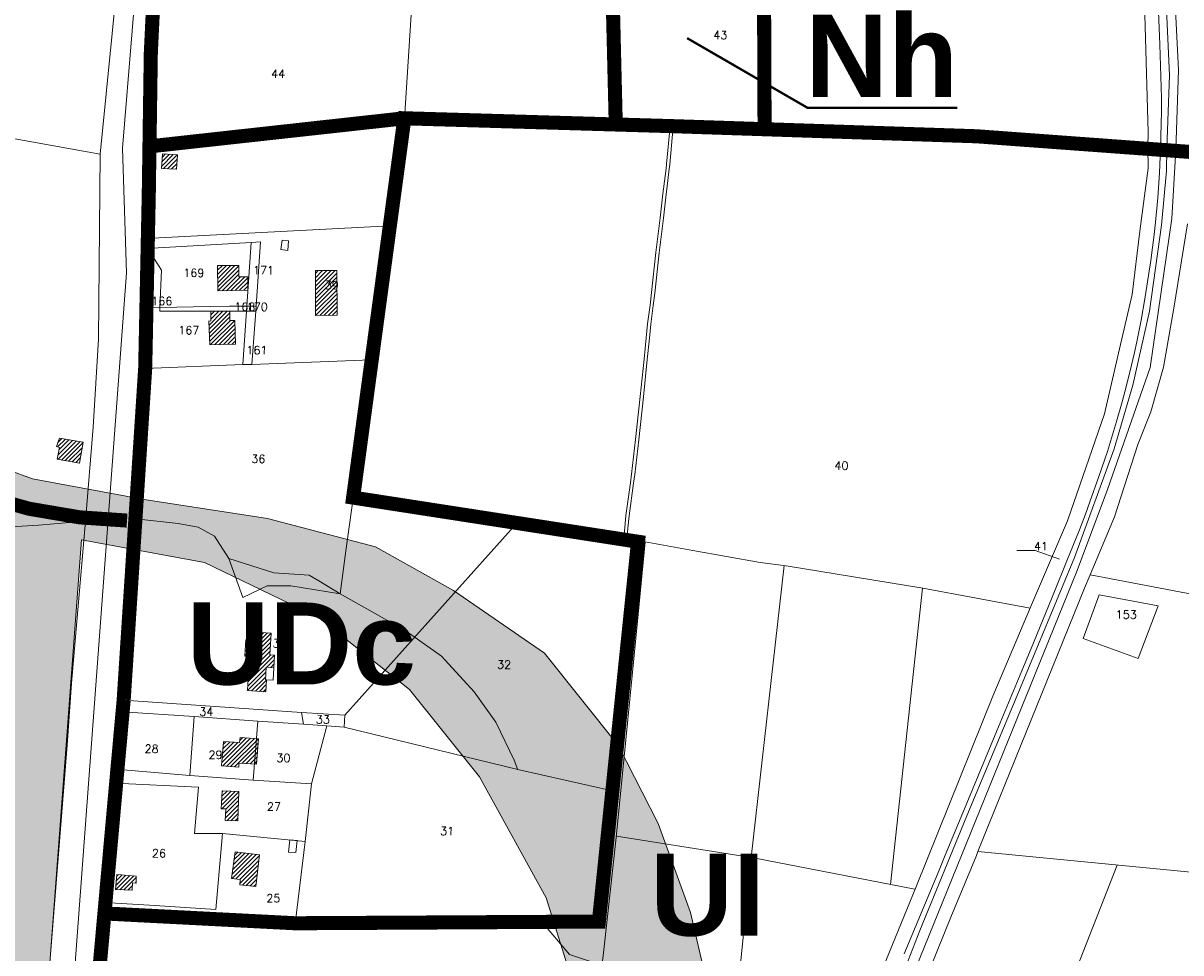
# Model space of a CAD drawing. Header units: metres. Extents: x 578835 to 593571, y 248557 to 255108.
# Tile 87 of 251: x 583292 to 583786, y 250856 to 251252. Entities that reach past the tile are written whole.
import ezdxf

# ---------------------------------------------------------------- set-up
doc = ezdxf.new("R2010")
doc.units = ezdxf.units.M
doc.linetypes.add('CACHEX2', pattern=[0.75, 0.5, -0.25])
doc.linetypes.add('SOLID_LINE', pattern=[0])
for name, color, linetype, lineweight in [('Cad-BATIMENT_BATI_LEGER13', 7, 'SOLID_LINE', 0), ('Cad-BATIMENT_BATI_PRIVE12', 7, 'SOLID_LINE', 0), ('Cad-BATIMENT_BATI_PRIVE12_HACH', 7, 'SOLID_LINE', 0), ('Cad-PARCELLAIRE_PARCELLE1', 250, 'SOLID_LINE', 0), ('Cad-PARCELLAIRE_PARCELLE1_', 250, 'SOLID_LINE', 0), ('Cad-RESEAU_ROUT_AXE_DE_VOIE26', 255, 'SOLID_LINE', 0), ('Cad-RESEAU_ROUT_LIMITE_DE_VOIE_P23', 8, 'SOLID_LINE', 0), ('Cad-SITE_PARTIC_FERROVIAIRE40', 251, 'SOLID_LINE', 0), ('Cad-TOPONYMIE_DETAIL_PARCELLAIR181', 7, 'SOLID_LINE', 0), ('Cad-TOPONYMIE_NUMERO_DE_PARCELL182', 250, 'SOLID_LINE', 0), ('PLU', 7, 'CACHEX2', 5), ('PPRI global - contour', 152, 'Continuous', 5), ('PPRI global - hachures', 152, 'Continuous', 5)]:
    doc.layers.add(name, color=color, linetype=linetype, lineweight=lineweight)
doc.layers.add('PLU nom', color=7, linetype='Continuous')
doc.styles.get("Standard").update_dxf_attribs({"font": 'arialbd_0.ttf', "height": 50})
doc.styles.add('TEXTSTYLE_45_11', font='txt.shx', dxfattribs={"oblique": 50})

msp = doc.modelspace()

# ---------------------------------------------------------------- hatches: boundary and pattern name
at = {"layer": 'Cad-BATIMENT_BATI_PRIVE12_HACH', "ltscale": 0.4}
h = msp.add_hatch(dxfattribs=at)
h.set_pattern_fill('ANSI31', color=256, scale=0.4, style=0)
h.paths.add_polyline_path([(583357.64, 251190.2), (583358.04, 251196.25), (583351.73, 251196.73), (583351.27, 251190.44)])
h = msp.add_hatch(dxfattribs=at)
h.set_pattern_fill('ANSI31', color=256, scale=0.4, style=0)
h.paths.add_polyline_path([(583388.08, 251138.56), (583388.1, 251144.24), (583384.31, 251144.15), (583384.24, 251149.05), (583375.16, 251149.08), (583375.33, 251138.17)])
h = msp.add_hatch(dxfattribs=at)
h.set_pattern_fill('ANSI31', color=256, scale=0.4, style=0)
h.paths.add_polyline_path([(583426.24, 251127.81), (583426.05, 251146.96), (583416.9, 251146.87), (583417.01, 251127.71)])
h = msp.add_hatch(dxfattribs=at)
h.set_pattern_fill('ANSI31', color=256, scale=0.4, style=0)
h.paths.add_polyline_path([(583382.83, 251115.5), (583382.56, 251125.62), (583380.43, 251125.55), (583380.42, 251129.57), (583372.26, 251129.56), (583372.36, 251125.44), (583371.46, 251125.36), (583371.89, 251115.26)])
h = msp.add_hatch(dxfattribs=at)
h.set_pattern_fill('ANSI31', color=256, scale=0.4, style=0)
h.paths.add_polyline_path([(583316.25, 251064.69), (583317.81, 251073.62), (583307.69, 251075.34), (583306.51, 251071.79), (583307.7, 251071.33), (583306.8, 251066.35)])
h = msp.add_hatch(dxfattribs=at)
h.set_pattern_fill('ANSI31', color=256, scale=0.4, style=0)
h.paths.add_polyline_path([(583398.06, 250992.14), (583388.79, 250992.71), (583388.67, 250989.25), (583387.18, 250989.23), (583386.76, 250982.4), (583389.33, 250982.16), (583388.72, 250972.75), (583388.22, 250972.82), (583387.91, 250967.67), (583395.79, 250967.09), (583396.09, 250972.25), (583395.61, 250972.21), (583395.98, 250977.59), (583399.13, 250977.41), (583399.51, 250982.79), (583397.43, 250982.95)])
h = msp.add_hatch(dxfattribs=at)
h.set_pattern_fill('ANSI31', color=256, scale=0.4, style=0)
h.paths.add_polyline_path([(583391.85, 250936.23), (583392.67, 250947.11), (583384.8, 250947.67), (583384.57, 250945.43), (583377.69, 250945.86), (583376.9, 250935.54), (583384.2, 250935.03), (583384.23, 250936.7)])
h = msp.add_hatch(dxfattribs=at)
h.set_pattern_fill('ANSI31', color=256, scale=0.4, style=0)
h.paths.add_polyline_path([(583383.89, 250912.04), (583384.25, 250924.55), (583377.13, 250924.85), (583376.71, 250917.13), (583378.68, 250917.18), (583378.43, 250912.26)])
h = msp.add_hatch(dxfattribs=at)
h.set_pattern_fill('ANSI31', color=256, scale=0.4, style=0)
h.paths.add_polyline_path([(583391.5, 250884.03), (583393.01, 250897.53), (583382.68, 250898.9), (583381.07, 250887.5), (583384.82, 250887.04), (583384.68, 250884.79)])
h = msp.add_hatch(dxfattribs=at)
h.set_pattern_fill('ANSI31', color=256, scale=0.4, style=0)
h.paths.add_polyline_path([(583338.71, 250882.41), (583338.86, 250885.66), (583340.43, 250885.45), (583340.51, 250888.47), (583332.22, 250889.12), (583331.59, 250882.71)])
at = {"layer": 'PPRI global - hachures', "ltscale": 0.4}
h = msp.add_hatch(dxfattribs=at)
h.set_pattern_fill('ANSI36', color=256, scale=2, style=0)
h.paths.add_polyline_path([(584066.5, 250379.34), (584062.37, 250383.47), (584043.41, 250459.25), (584013.35, 250450.76), (584002.24, 250450.11), (583982.63, 250452.72), (583973.49, 250455.99), (583889.77, 250518.96), (583895.65, 250528.1), (583977.99, 250662.67), (584030.07, 250749.63), (583918.43, 250756.91), (583664.41, 250783.59), (583631.24, 250786.83), (583615.06, 250787.64), (583601.17, 250794.44), (583587.42, 250827.6), (583576.9, 250872.88), (583563.15, 250910.89), (583546.16, 250944.04), (583514.61, 250983.67), (583475.78, 251010.35), (583442.61, 251028.95), (583396.5, 251041.08), (583343.91, 251049.17), (583296.18, 251058.06), (583275.96, 251065.34), (583264.63, 251086.36), (583250.88, 251100.92), (583230.66, 251114.67), (583189.4, 251126.8), (583119.68, 251147.06), (583061.43, 251160.81), (583024.22, 251164.04), (582980.53, 251148.68), (582993.48, 251125.23), (583025.83, 251140.59), (583054.15, 251143.02), (583098.64, 251130.08), (583144.75, 251115.52), (583186.01, 251101.78), (583219.99, 251088.03), (583236.17, 251071.86), (583255.58, 251033.04), (583254.78, 251000.7), (583238.6, 250995.04), (583207.85, 250995.04), (583194.1, 251002.31), (583172.26, 251010.4), (583159.32, 250999.89), (583144.75, 250992.61), (583123.72, 250996.65), (583093.79, 251001.51), (583044.44, 251004.74), (583042.82, 250977.25), (583071.95, 250975.63), (583123.72, 250970.78), (583189.25, 250968.35), (583234.55, 250957.84), (583253.97, 250940.05), (583273.38, 250908.51), (583282.28, 250851.91), (583278.25, 250803.12), (583273.39, 250777.24), (583225.66, 250792.61), (583164.18, 250807.16), (583128.59, 250807.97), (583123.73, 250787.76), (583296.04, 250750.56), (583317.08, 251031.97), (583369.66, 251022.26), (583418.2, 250998.81), (583457.03, 250968.08), (583486.96, 250930.89), (583515.28, 250879.13), (583529.84, 250833.04), (583533.88, 250790.18), (583534.69, 250771.58), (583553.3, 250763.5), (583563.01, 250755.41), (583580, 250744.9), (583594.56, 250731.15), (583590.51, 250708.51), (583580.81, 250697.19), (583567.05, 250697.19), (583552.49, 250698.8), (583535.5, 250697.19), (583522.56, 250693.95), (583503.14, 250708.51), (583479.68, 250718.21), (583448.13, 250723.87), (583373.71, 250731.15), (583318.7, 250734.39), (583315.46, 250703.66), (583444.9, 250694.76), (583478.87, 250680.21), (583494.24, 250668.89), (583512.04, 250632.5), (583510.42, 250582.36), (583496.67, 250561.34), (583468.36, 250541.12), (583419.01, 250518.48), (583354.29, 250508.77), (583304.13, 250508.77), (583282.29, 250518.48), (583279.06, 250526.56), (583283.91, 250598.53), (583239.42, 250602.58), (583222.43, 250600.96), (583186.02, 250597.72), (583162.56, 250599.34), (583148, 250606.62), (583122.92, 250612.28), (583089.76, 250614.71), (583078.43, 250626.03), (583052.54, 250635.73), (583029.89, 250635.73), (583004.81, 250631.69), (582985.4, 250622.79), (582965.98, 250613.09), (582970.84, 250593.68), (583001.58, 250611.47), (583029.08, 250621.98), (583059.01, 250621.98), (583080.86, 250606.62), (583092.99, 250591.26), (583118.07, 250585.59), (583148.81, 250571.85), (583177.12, 250554.06), (583200.59, 250528.99), (583205.44, 250507.16), (583205.44, 250486.13), (583186.83, 250479.66), (583124.54, 250464.3), (583104.02, 250461.44), (583074.89, 250436.37), (583062.76, 250421.01), (583040.92, 250417.77), (583013.41, 250429.9), (582993.19, 250437.99), (582977.01, 250433.14), (582972.96, 250422.62), (582979.43, 250412.11), (583003.7, 250411.3), (583028.78, 250404.83), (583040.92, 250397.56), (583014.22, 250380.57), (582989.14, 250366.83), (582968.11, 250354.7), (582985.91, 250337.72), (583050.62, 250379.77), (583073.28, 250387.85), (583089.45, 250391.9), (583109.68, 250404.03), (583129.9, 250417.77), (583157.41, 250425.05), (583265.81, 250428.28), (583273.09, 250428.28), (583273.9, 250446.07), (583295.97, 250457.39), (583334.8, 250467.1), (583366.35, 250470.33), (583405.99, 250467.9), (583424.6, 250456.58), (583444.01, 250438.79), (583471.52, 250417.77), (583514.39, 250491.35), (583542.71, 250566.56), (583607.54, 250728.61), (583618.87, 250755.3), (583637.47, 250748.02), (583563.05, 250565.27), (583533.11, 250493.3), (583488.62, 250414.05), (583469.92, 250375), (583458.6, 250360.44), (583447.3, 250277.69), (583433.55, 250118.39), (583433.55, 250075.53), (583435.17, 250061.79), (583444.07, 250055.32), (583538.72, 249966.37), (583593.05, 249930.65), (583636.74, 249921.76), (583657.12, 249921.76), (583640.51, 249900.52), (583605.37, 249856.24), (583563.9, 249771.01), (583539.46, 249724.43), (583484.46, 249610.66), (583466.89, 249549.58), (583445.44, 249517.44), (583408.01, 249447.95), (583372.11, 249391.45), (583402.75, 249358.91), (583418.65, 249347.07), (583436.19, 249369.28), (583463.87, 249406.75), (583478.59, 249436.8), (583476.61, 249477.12), (583481.36, 249487.31), (583491.71, 249499.16), (583485.47, 249528.1), (583479.2, 249549.72), (583486.09, 249593.97), (583536.27, 249697.24), (583571.65, 249771.24), (583609.81, 249820.41), (583635.17, 249860.02), (583657.05, 249884.96), (583692.43, 249959.02), (583716.61, 250005.58), (583724.42, 250017.76), (583733.57, 250029.46), (583758.23, 250060.88), (583783.36, 250088.01), (583819.02, 250122.79), (583886.38, 250174.14), (583941.78, 250217.37), (583983.26, 250248.04), (584014.32, 250265.65), (584046.48, 250272.12), (584071.07, 250273.21)])

# ---------------------------------------------------------------- linework, layer by layer
at = {"layer": 'Cad-BATIMENT_BATI_LEGER13'}
for points in [[(583405.13, 251155.48), (583405.45, 251159.63), (583402.71, 251159.85), (583402.21, 251155.9), (583405.13, 251155.48), (583405.13, 251155.48)], [(583405.13, 251155.48), (583405.45, 251159.63), (583402.71, 251159.85), (583402.21, 251155.9), (583405.13, 251155.48), (583405.13, 251155.48)], [(583399.13, 250977.41), (583395.98, 250977.59), (583395.61, 250972.21), (583396.09, 250972.25), (583398.84, 250972.04), (583399.13, 250977.41), (583399.13, 250977.41)], [(583399.13, 250977.41), (583395.98, 250977.59), (583395.61, 250972.21), (583396.09, 250972.25), (583398.84, 250972.04), (583399.13, 250977.41), (583399.13, 250977.41)], [(583408.6, 250898.5), (583409.16, 250903.67), (583406, 250903.97), (583405.45, 250898.68), (583408.6, 250898.5), (583408.6, 250898.5)], [(583408.6, 250898.5), (583409.16, 250903.67), (583406, 250903.97), (583405.45, 250898.68), (583408.6, 250898.5), (583408.6, 250898.5)]]:
    msp.add_lwpolyline(points, close=True, dxfattribs=at)
at = {"layer": 'Cad-BATIMENT_BATI_PRIVE12'}
for points in [[(583357.64, 251190.2), (583358.04, 251196.25), (583351.73, 251196.73), (583351.27, 251190.44), (583357.64, 251190.2), (583357.64, 251190.2)], [(583388.08, 251138.56), (583388.1, 251144.24), (583384.31, 251144.15), (583384.24, 251149.05), (583375.16, 251149.08), (583375.33, 251138.17), (583388.08, 251138.56), (583388.08, 251138.56)], [(583426.24, 251127.81), (583426.05, 251146.96), (583416.9, 251146.87), (583417.01, 251127.71), (583426.24, 251127.81), (583426.24, 251127.81)], [(583382.83, 251115.5), (583382.56, 251125.62), (583380.43, 251125.55), (583380.42, 251129.57), (583372.26, 251129.56), (583372.36, 251125.44), (583371.46, 251125.36), (583371.89, 251115.26), (583382.83, 251115.5), (583382.83, 251115.5)], [(583316.25, 251064.69), (583317.81, 251073.62), (583307.69, 251075.34), (583306.51, 251071.79), (583307.7, 251071.33), (583306.8, 251066.35), (583316.25, 251064.69), (583316.25, 251064.69)], [(583398.06, 250992.14), (583388.79, 250992.71), (583388.67, 250989.25), (583387.18, 250989.23), (583386.76, 250982.4), (583389.33, 250982.16), (583388.72, 250972.75), (583388.22, 250972.82), (583387.91, 250967.67), (583395.79, 250967.09), (583396.09, 250972.25), (583395.61, 250972.21), (583395.98, 250977.59), (583399.13, 250977.41), (583399.51, 250982.79), (583397.43, 250982.95), (583398.06, 250992.14), (583398.06, 250992.14)], [(583391.85, 250936.23), (583392.67, 250947.11), (583384.8, 250947.67), (583384.57, 250945.43), (583377.69, 250945.86), (583376.9, 250935.54), (583384.2, 250935.03), (583384.23, 250936.7), (583391.85, 250936.23), (583391.85, 250936.23)], [(583383.89, 250912.04), (583384.25, 250924.55), (583377.13, 250924.85), (583376.71, 250917.13), (583378.68, 250917.18), (583378.43, 250912.26), (583383.89, 250912.04), (583383.89, 250912.04)], [(583391.5, 250884.03), (583393.01, 250897.53), (583382.68, 250898.9), (583381.07, 250887.5), (583384.82, 250887.04), (583384.68, 250884.79), (583391.5, 250884.03), (583391.5, 250884.03)], [(583338.71, 250882.41), (583338.86, 250885.66), (583340.43, 250885.45), (583340.51, 250888.47), (583332.22, 250889.12), (583331.59, 250882.71), (583338.71, 250882.41), (583338.71, 250882.41)]]:
    msp.add_lwpolyline(points, close=True, dxfattribs=at)
at = {"layer": 'Cad-PARCELLAIRE_PARCELLE1'}
for points in [[(583281.84, 251434.68), (583292.74, 251438.6), (583323.98, 251449.35), (583324.95, 251449.65), (583335.32, 251299.7), (583325.11, 251196.62), (583252.99, 251209.45)], [(583282.02, 251037.19), (583298.76, 251038.26), (583318.89, 251039.94), (583322.15, 251080), (583324.36, 251117.64), (583325.11, 251196.62), (583252.99, 251209.45)], [(583525.25, 250855.06), (583513.54, 250869.02), (583537.78, 250868.92), (583543.58, 250924.92), (583554.52, 251030.95), (583502.89, 251039.02), (583433, 251049.79), (583434.41, 251060.5), (583440.68, 251108.84), (583448.68, 251166.02), (583454.86, 251211.68), (583519.73, 251209.74), (583569.47, 251208.43), (583577.82, 251208.13), (583698.93, 251204.07), (583733.48, 251202.05), (583772.03, 251199.48), (583772.03, 251199.48), (583772.03, 251199.48), (583772.11, 251190.56), (583768.58, 251163.74), (583765.31, 251136.72), (583759.91, 251113.53), (583753.57, 251085.79), (583737.68, 251040.11), (583722.37, 251004.27), (583705.84, 250965.22), (583673.27, 250884.36), (583630.56, 250779.68)], [(583653.79, 250811.5), (583674.78, 250865.2), (583694.76, 250914.24), (583716.89, 250967.25), (583740.64, 251024.41), (583757.63, 251070.75), (583765.58, 251097.95), (583772.75, 251129.53), (583777.84, 251166.29), (583779.88, 251189.43), (583780.15, 251198.92), (583780.15, 251198.92), (583780.15, 251198.92), (583772.03, 251199.48), (583772.11, 251190.56), (583768.58, 251163.74), (583765.31, 251136.72), (583759.91, 251113.53), (583753.57, 251085.79), (583737.68, 251040.11), (583722.37, 251004.27), (583705.84, 250965.22), (583673.27, 250884.36), (583630.56, 250779.68)], [(583893.04, 250989.32), (583747.36, 251017.05), (583757.74, 251041.78), (583767.78, 251072.61), (583773.28, 251086.66), (583778.71, 251105.62), (583783.12, 251130.85), (583788.86, 251166.77)], [(583282.02, 251037.19), (583298.76, 251038.26), (583318.89, 251039.94), (583318.89, 251039.94), (583318.89, 251039.94), (583312.88, 250970.77), (583310.96, 250944.3), (583296.37, 250760.39), (583287.52, 250763.66)]]:
    msp.add_lwpolyline(points, dxfattribs=at)
for points in [[(583769.6, 251301.61), (583769.72, 251291.35), (583772.07, 251205.94), (583772.03, 251199.48), (583780.15, 251198.92), (583781.16, 251230.34), (583779.79, 251261.44), (583778.19, 251304.44), (583775.42, 251358.27), (583773.47, 251382.63), (583769.09, 251383.71), (583769.69, 251378.53), (583766.9, 251378.4), (583764.86, 251379.12), (583764.95, 251376.12), (583768.9, 251329.86), (583769.6, 251301.61), (583769.6, 251301.61)], [(583379.81, 251297.94), (583382.63, 251297.73), (583395.18, 251296.55), (583432.72, 251295.11), (583460.11, 251293.94), (583454.86, 251211.68), (583448.68, 251166.02), (583347.48, 251160.71), (583344.15, 251199.66), (583349.2, 251279.56), (583350.05, 251300.92), (583376, 251298.18), (583379.81, 251297.94), (583379.81, 251297.94)], [(583460.11, 251293.94), (583454.86, 251211.68), (583519.73, 251209.74), (583569.47, 251208.43), (583577.82, 251208.13), (583698.93, 251204.07), (583733.48, 251202.05), (583772.03, 251199.48), (583772.07, 251205.94), (583769.72, 251291.35), (583769.6, 251301.61), (583608.56, 251297.19), (583582.63, 251296.7), (583563.32, 251295.98), (583516.97, 251295.23), (583490.6, 251295.15), (583465.37, 251294.05), (583460.11, 251293.94), (583460.11, 251293.94)], [(583391.61, 251131.72), (583393.46, 251159.08), (583389.51, 251158.86), (583347.42, 251156.47), (583347.48, 251160.71), (583448.68, 251166.02), (583440.68, 251108.84), (583389.82, 251106.83), (583391.47, 251129.6), (583391.61, 251131.72), (583391.61, 251131.72)], [(583387.66, 251131.73), (583380.32, 251131.67), (583372.17, 251131.55), (583350.53, 251131.08), (583351.26, 251147.08), (583347.27, 251153.33), (583347.42, 251156.47), (583389.51, 251158.86), (583387.66, 251131.73), (583387.66, 251131.73)], [(583389.51, 251158.86), (583387.66, 251131.73), (583391.61, 251131.72), (583393.46, 251159.08), (583389.51, 251158.86), (583389.51, 251158.86)], [(583350.53, 251131.08), (583351.26, 251147.08), (583347.27, 251153.33), (583347.16, 251151.76), (583345.84, 251130.91), (583350.53, 251131.08), (583350.53, 251131.08)], [(583344.29, 251105.04), (583345.84, 251130.91), (583350.53, 251131.08), (583350.5, 251129.52), (583387.51, 251129.6), (583385.95, 251106.73), (583344.29, 251105.04), (583344.29, 251105.04)], [(583387.51, 251129.6), (583350.5, 251129.52), (583350.53, 251131.08), (583350.53, 251131.08), (583372.17, 251131.55), (583380.32, 251131.67), (583387.66, 251131.73), (583387.66, 251131.73), (583387.66, 251131.73), (583387.51, 251129.6), (583387.51, 251129.6)], [(583387.66, 251131.73), (583391.61, 251131.72), (583391.47, 251129.6), (583387.51, 251129.6), (583387.66, 251131.73), (583387.66, 251131.73)], [(583385.95, 251106.73), (583389.82, 251106.83), (583391.47, 251129.6), (583387.51, 251129.6), (583385.95, 251106.73), (583385.95, 251106.73)], [(583389.82, 251106.83), (583440.68, 251108.84), (583434.41, 251060.5), (583433, 251049.79), (583429.83, 251027.34), (583427.43, 251008.86), (583406.44, 251012.35), (583396.38, 251012.29), (583385.99, 251007.41), (583379.99, 251024.08), (583373.91, 251033.6), (583366.84, 251037.36), (583358.31, 251038.88), (583340.33, 251040.94), (583344.29, 251105.04), (583385.95, 251106.73), (583389.82, 251106.83), (583389.82, 251106.83)], [(583433, 251049.79), (583429.83, 251027.34), (583427.43, 251008.86), (583406.44, 251012.35), (583396.38, 251012.29), (583385.99, 251007.41), (583379.99, 251024.08), (583373.91, 251033.6), (583366.84, 251037.36), (583358.31, 251038.88), (583340.33, 251040.94), (583335.16, 250963.6), (583410.95, 250958.33), (583429.43, 250957.09), (583502.89, 251039.02), (583433, 251049.79), (583433, 251049.79)], [(583429.43, 250957.09), (583429.19, 250952.05), (583503.25, 250933.92), (583543.58, 250924.92), (583554.52, 251030.95), (583502.89, 251039.02), (583429.43, 250957.09), (583429.43, 250957.09)], [(583699.51, 250898.92), (583868.15, 250882.57), (583893.04, 250989.32), (583747.36, 251017.05), (583744.95, 251011.29), (583699.51, 250898.92), (583699.51, 250898.92)], [(583751.29, 251008.47), (583776.41, 251003.77), (583767.9, 250981.32), (583744.35, 250989.84), (583751.29, 251008.47), (583751.29, 251008.47)], [(583365.26, 250956.53), (583334.57, 250958.64), (583335.16, 250963.6), (583410.95, 250958.33), (583411.78, 250953.27), (583392.29, 250954.66), (583365.26, 250956.53), (583365.26, 250956.53)], [(583331.67, 250934.11), (583334.57, 250958.64), (583365.26, 250956.53), (583363.39, 250931.4), (583331.67, 250934.11), (583331.67, 250934.11)], [(583410.95, 250958.33), (583411.78, 250953.27), (583421.74, 250952.54), (583429.19, 250952.05), (583429.43, 250957.09), (583410.95, 250958.33), (583410.95, 250958.33)], [(583392.29, 250954.66), (583365.26, 250956.53), (583363.39, 250931.4), (583390.36, 250929.42), (583392.29, 250954.66), (583392.29, 250954.66)], [(583415.23, 250927.81), (583390.36, 250929.42), (583392.29, 250954.66), (583411.78, 250953.27), (583421.74, 250952.54), (583415.23, 250927.81), (583415.23, 250927.81)], [(583543.58, 250924.92), (583503.25, 250933.92), (583429.19, 250952.05), (583421.74, 250952.54), (583415.23, 250927.81), (583412.49, 250903.29), (583408.24, 250868.15), (583513.54, 250869.02), (583537.78, 250868.92), (583543.58, 250924.92), (583543.58, 250924.92)], [(583412.49, 250903.29), (583377.34, 250906.59), (583365.29, 250906.7), (583367.11, 250926.47), (583331.35, 250928.17), (583331.67, 250934.11), (583363.39, 250931.4), (583390.36, 250929.42), (583415.23, 250927.81), (583412.49, 250903.29), (583412.49, 250903.29)], [(583377.34, 250906.59), (583365.29, 250906.7), (583367.11, 250926.47), (583331.35, 250928.17), (583328.46, 250895.6), (583326.87, 250877.19), (583346.08, 250876.11), (583374.51, 250874.25), (583377.34, 250906.59), (583377.34, 250906.59)], [(583408.24, 250868.15), (583340.01, 250871.71), (583326.44, 250872.36), (583326.87, 250877.19), (583346.08, 250876.11), (583374.51, 250874.25), (583377.34, 250906.59), (583412.49, 250903.29), (583408.24, 250868.15), (583408.24, 250868.15)], [(583913.09, 250786.77), (583913.35, 250756.92), (583823.19, 250766.34), (583817.29, 250766.96), (583752.25, 250773.68), (583713.16, 250776.88), (583707.76, 250777.32), (583665.51, 250782.71), (583660.92, 250784.34), (583657.32, 250786.94), (583655.95, 250789.6), (583656.83, 250793.81), (583687.91, 250870.98), (583698.91, 250897.2), (583699.51, 250898.92), (583868.15, 250882.57), (583868.9, 250882.51), (583972.6, 250872.67), (584043.24, 250865.97), (584042.8, 250840.64), (584045.84, 250787.49), (584038.14, 250773.14), (583913.09, 250786.77), (583913.09, 250786.77)], [(583596.6, 250780.53), (583532.33, 250786.98), (583472.67, 250791.71), (583403.1, 250798.49), (583338.32, 250804.01), (583320.87, 250805.68), (583326.44, 250872.36), (583340.01, 250871.71), (583408.24, 250868.15), (583513.54, 250869.02), (583525.25, 250855.06), (583545.94, 250848.21), (583550.29, 250844.55), (583550.94, 250829.78), (583556.01, 250820.39), (583569.1, 250808.89), (583580.7, 250798.26), (583595.72, 250787.14), (583596.6, 250780.53), (583596.6, 250780.53)]]:
    msp.add_lwpolyline(points, close=True, dxfattribs=at)
at = {"layer": 'Cad-PARCELLAIRE_PARCELLE1_'}
msp.add_lwpolyline([(583776.41, 251003.77), (583767.9, 250981.32), (583744.35, 250989.84), (583751.29, 251008.47), (583776.41, 251003.77), (583776.41, 251003.77)], close=True, dxfattribs=at)
at = {"layer": 'Cad-RESEAU_ROUT_AXE_DE_VOIE26'}
for points in [[(583765.77, 251687.09), (583770, 251579.07), (583774.39, 251525.38), (583777.79, 251377.69), (583785.12, 251232.51), (583783.95, 251198.23), (583782.23, 251169.07), (583773.02, 251105.47), (583754.84, 251053.44), (583741.87, 251018.82), (583641.38, 250771.08), (583634.14, 250772.29), (583597.08, 250776.85), (583377.64, 250797.07), (583331.13, 250800.06), (583310.64, 250799.83)], [(583765.77, 251687.09), (583770, 251579.07), (583774.39, 251525.38), (583777.79, 251377.69), (583785.12, 251232.51), (583783.95, 251198.23), (583782.23, 251169.07), (583773.02, 251105.47), (583754.84, 251053.44), (583741.87, 251018.82), (583641.38, 250771.08), (583634.14, 250772.29), (583597.08, 250776.85), (583377.64, 250797.07), (583331.13, 250800.06), (583310.64, 250799.83)], [(583765.77, 251687.09), (583770, 251579.07), (583774.39, 251525.38), (583777.79, 251377.69), (583785.12, 251232.51), (583783.95, 251198.23), (583782.23, 251169.07), (583773.02, 251105.47), (583754.84, 251053.44), (583741.87, 251018.82), (583641.38, 250771.08), (583634.14, 250772.29), (583597.08, 250776.85), (583377.64, 250797.07), (583331.13, 250800.06), (583310.64, 250799.83)], [(583304.03, 251652.19), (583332.64, 251446.77), (583341.54, 251336.58), (583342.9, 251299.34), (583334.69, 251199.13), (583336.4, 251145.97), (583309.36, 250782.43), (583287.54, 250502.88)]]:
    msp.add_lwpolyline(points, dxfattribs=at)
at = {"layer": 'Cad-RESEAU_ROUT_LIMITE_DE_VOIE_P23'}
for p, q in [((583662.19, 250884.91), (583675.84, 251011.36)), ((583758.96, 250893.15), (583713.2, 250776.84))]:
    msp.add_line(p, q, dxfattribs=at)
for points in [[(583548.36, 251031.94), (583548.84, 251037.1), (583549.38, 251042.33), (583551.26, 251056.3), (583551.73, 251059.99), (583553.5, 251074.81), (583555.46, 251093.11), (583557.08, 251109.03), (583557.98, 251118.13), (583558.63, 251124.2), (583559.65, 251132.16), (583560.33, 251137.47), (583562.19, 251154.66), (583564, 251169.44), (583565.17, 251179.63), (583565.43, 251181.8), (583566.49, 251190.5), (583566.68, 251192.32), (583568.19, 251208.45)], [(583549.73, 251031.73), (583550.21, 251036.97), (583550.75, 251042.17), (583552.63, 251056.13), (583553.1, 251059.82), (583554.87, 251074.65), (583556.83, 251092.97), (583558.45, 251108.89), (583559.36, 251117.98), (583560, 251124.04), (583561.02, 251132), (583561.7, 251137.31), (583563.56, 251154.5), (583565.37, 251169.29), (583566.54, 251179.47), (583566.8, 251181.65), (583567.86, 251190.35), (583568.06, 251192.17), (583569.57, 251208.42)], [(583320.09, 251042.18), (583318.25, 251042.25), (583314.54, 251042.47), (583310.86, 251042.92), (583299.91, 251044.62), (583294.44, 251045.57), (583289.01, 251046.65)], [(583721.78, 251002.77), (583675.94, 251011.34), (583617.75, 251020.88), (583606.69, 251022.33), (583577.88, 251027.43), (583557.52, 251031.18), (583553.7, 250991.38), (583549.26, 250946.66), (583545.26, 250904.89), (583539.97, 250856.96), (583536.52, 250827.85), (583532.68, 250786.98)], [(583503.22, 250933.89), (583501.65, 250937.99), (583493.9, 250954.22), (583484.58, 250967.17), (583470.75, 250982.28), (583455.64, 250993.05), (583441.14, 251001.21), (583427.46, 251008.88), (583418.33, 251014.43), (583414.31, 251016.88), (583399.2, 251017.85), (583380.03, 251024.03)], [(583592.06, 250789.89), (583602.82, 250896.35), (583616.84, 251021)], [(583545.32, 250905.58), (583603.78, 250896.21), (583672.61, 250882.9)]]:
    msp.add_lwpolyline(points, dxfattribs=at)
at = {"layer": 'Cad-SITE_PARTIC_FERROVIAIRE40'}
msp.add_lwpolyline([(583668.03, 250855.27), (583682.94, 250890.96), (583685.26, 250896.73), (583694.73, 250919.58), (583707.57, 250950.42), (583719.66, 250979.52), (583722.2, 250985.64), (583732.12, 251009.99), (583737.46, 251023.03), (583742.79, 251036.19), (583745.37, 251042.86), (583747.31, 251048.16), (583751.11, 251058.95), (583754.75, 251069.73), (583756.05, 251073.97), (583758.55, 251082.43), (583760.98, 251090.88), (583762.11, 251095.09), (583764.29, 251103.52), (583766.31, 251111.94), (583767.25, 251116.48), (583769.12, 251125.66), (583770.75, 251134.83), (583771.61, 251140.25), (583773.26, 251151.21), (583774.64, 251162.24), (583775.19, 251167.53), (583776.21, 251177.98), (583776.99, 251188.52), (583777.42, 251199.03), (583777.75, 251214.78), (583777.77, 251220.58), (583777.1, 251243.37), (583775.79, 251274.92)], dxfattribs=at)
at = {"layer": 'Cad-TOPONYMIE_DETAIL_PARCELLAIR181'}
msp.add_lwpolyline([(583716.07, 251027.37), (583723.98, 251027.37), (583734.27, 251023.66), (583734.27, 251023.66)], dxfattribs=at)
at = {"layer": 'PLU', "color": 7, "ltscale": 2, "const_width": 6}
for points in [[(583335.14, 250963.77), (583344.31, 251105.24), (583345.85, 251180.33), (583346.71, 251239.78), (583351.07, 251330.38), (583336.89, 251486.06), (583323.63, 251617.57), (583319.89, 251630.03), (583310.41, 251727.73), (583311.55, 251728.72), (583390.74, 251706.6), (583406.23, 251734.18), (583430.55, 251781.44), (583434.7, 251818.41), (583429.86, 251864.36), (583415.67, 251932.87), (583395.96, 251933.56), (583395.96, 251933.56), (583395.96, 251933.56), (583395.96, 251933.56)], [(583545.03, 251209.24), (583542.92, 251295.82), (583608.14, 251297.33), (583608.51, 251207.23)], [(583326.45, 250872.57), (583408.24, 250868.35), (583408.24, 250868.35), (583408.24, 250868.35), (583408.24, 250868.35), (583537.83, 250869.07), (583554.54, 251031.16), (583432.99, 251050), (583432.99, 251050), (583432.99, 251050), (583454.87, 251211.87), (583569.57, 251208.5), (583698.97, 251204.19), (583790.01, 251197.51)], [(583344.15, 251199.66), (583454.87, 251211.87)], [(583336.56, 251040.19), (583316.37, 251041.57), (583294.8, 251045.24), (583268.64, 251052.57), (583254.42, 251062.66), (583244.32, 251083.75), (583241.11, 251097.96), (583218.55, 251108.65)], [(583320.91, 250805.82), (583335.14, 250963.77)]]:
    msp.add_lwpolyline(points, dxfattribs=at)
at = {"layer": 'PLU nom', "linetype": 'Continuous', "const_width": 1}
msp.add_lwpolyline([(583690.72, 251216.37), (583626.77, 251216.37), (583575.44, 251246.08)], dxfattribs=at)
at = {"layer": 'PPRI global - contour'}
for points in [[(583895.65, 250528.1), (583977.99, 250662.67), (584030.07, 250749.63), (583918.43, 250756.91), (583664.41, 250783.59), (583631.24, 250786.83), (583615.06, 250787.64), (583601.17, 250794.44), (583587.42, 250827.6), (583576.9, 250872.88), (583563.15, 250910.89), (583546.16, 250944.04), (583514.61, 250983.67), (583475.78, 251010.35), (583442.61, 251028.95), (583396.5, 251041.08), (583343.91, 251049.17), (583296.18, 251058.06), (583275.96, 251065.34)], [(583296.04, 250750.56), (583317.08, 251031.97), (583369.66, 251022.26), (583418.2, 250998.81), (583457.03, 250968.08), (583486.96, 250930.89), (583515.28, 250879.13), (583529.84, 250833.04)]]:
    msp.add_lwpolyline(points, dxfattribs=at).dxf.unprotected_set("ltscale", 0)

# ---------------------------------------------------------------- texts
at = {"layer": 'Cad-TOPONYMIE_NUMERO_DE_PARCELL182', "style": 'TEXTSTYLE_45_11'}
for s, p in [('43', (583586.64, 251245.65)), ('44', (583398, 251229.13)), ('169', (583360.57, 251144.18)), ('171', (583390.31, 251145.33)), ('39', (583420.94, 251138.96)), ('166', (583346.9, 251132.17)), ('168', (583382.3, 251129.72)), ('170', (583387.59, 251129.66)), ('167', (583358.4, 251119.7)), ('161', (583387.48, 251111.2)), ('36', (583389.58, 251064.79)), ('40', (583638.29, 251061.9)), ('41', (583723.4, 251027.54)), ('153', (583758.28, 250998.35)), ('35', (583398.62, 250986.06)), ('32', (583494.39, 250977)), ('34', (583367.37, 250956.92)), ('33', (583417.11, 250953.6)), ('28', (583344.04, 250941.1)), ('29', (583371.29, 250938.52)), ('30', (583400.26, 250937.15)), ('27', (583396.22, 250916.42)), ('31', (583470.1, 250905.97)), ('26', (583347.18, 250896.49)), ('25', (583395.98, 250877.32))]:
    msp.add_text(s, height=3.491, rotation=359.5887, dxfattribs=at).set_placement(p)
at = {"layer": 'PLU nom', "char_height": 35, "width": 195.3422, "attachment_point": 2}
for s, insert in [('Nh', (583658.46, 251256.02)), ('UDc', (583410.92, 251005.25)), ('UI', (583584.19, 250898.09))]:
    msp.add_mtext(s, dxfattribs=dict(at, insert=insert))

doc.saveas('drawing.dxf')
